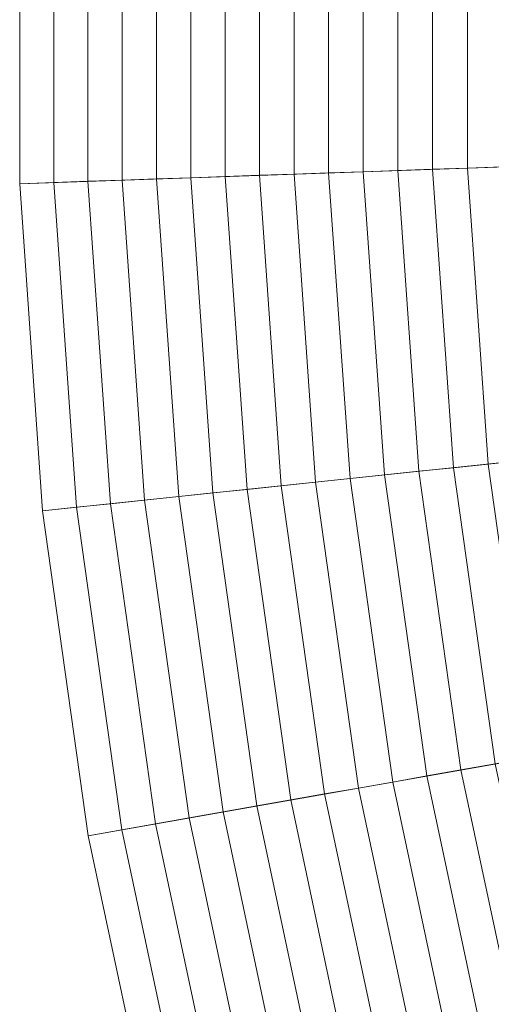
# Model space of a CAD drawing. Header units: centimetres. Extents: x -3.03 to 4.16, y -5.77 to 1.42.
# Tile 24 of 256: x -3.03 to -2.67, y -2.93 to -2.18. Entities that reach past the tile are written whole.
import ezdxf

# ---------------------------------------------------------------- set-up
doc = ezdxf.new("R2010")
doc.units = ezdxf.units.CM
doc.header["$LTSCALE"] = 2.54
doc.layers.add('Lucido design-1', color=7, linetype='Continuous')

# ---------------------------------------------------------------- blocks, each defined once
blk = doc.blocks.new('Gruppo-1')
at = {"color": 142, "linetype": 'Continuous', "lineweight": 9}
for points in [[(-3.03139, -2.05058, 37.14766), (-3.03139, -2.30176, 37.14766), (0.56288, -2.17625, 37.14766), (0.56288, -2.17609, 37.14766)], [(-3.03139, -2.05058, 37.37124), (-3.03139, -2.30176, 37.37124), (-3.03139, -2.30176, 37.14766), (-3.03139, -2.05058, 37.14766)], [(-3.00528, -2.05149, 37.38424), (-3.00528, -2.30085, 37.38424), (-3.03139, -2.30176, 37.37124), (-3.03139, -2.05058, 37.37124)], [(-2.97913, -2.0524, 37.39715), (-2.97913, -2.29994, 37.39715), (-3.00528, -2.30085, 37.38424), (-3.00528, -2.05149, 37.38424)], [(-2.95294, -2.05332, 37.40998), (-2.95294, -2.29902, 37.40998), (-2.97913, -2.29994, 37.39715), (-2.97913, -2.0524, 37.39715)], [(-2.9267, -2.05424, 37.42271), (-2.9267, -2.2981, 37.42271), (-2.95294, -2.29902, 37.40998), (-2.95294, -2.05332, 37.40998)], [(-2.90042, -2.05515, 37.43536), (-2.90042, -2.29719, 37.43536), (-2.9267, -2.2981, 37.42271), (-2.9267, -2.05424, 37.42271)], [(-2.87409, -2.05607, 37.44791), (-2.87409, -2.29627, 37.44791), (-2.90042, -2.29719, 37.43536), (-2.90042, -2.05515, 37.43536)], [(-2.84773, -2.05699, 37.46037), (-2.84773, -2.29535, 37.46037), (-2.87409, -2.29627, 37.44791), (-2.87409, -2.05607, 37.44791)], [(-2.82131, -2.05792, 37.47274), (-2.82131, -2.29442, 37.47274), (-2.84773, -2.29535, 37.46037), (-2.84773, -2.05699, 37.46037)], [(-2.79486, -2.05884, 37.48501), (-2.79486, -2.2935, 37.48501), (-2.82131, -2.29442, 37.47274), (-2.82131, -2.05792, 37.47274)], [(-2.76836, -2.05977, 37.4972), (-2.76836, -2.29258, 37.4972), (-2.79486, -2.2935, 37.48501), (-2.79486, -2.05884, 37.48501)], [(-2.74182, -2.06069, 37.50929), (-2.74182, -2.29165, 37.50929), (-2.76836, -2.29258, 37.4972), (-2.76836, -2.05977, 37.4972)], [(-2.71524, -2.06162, 37.52129), (-2.71524, -2.29072, 37.52129), (-2.74182, -2.29165, 37.50929), (-2.74182, -2.06069, 37.50929)], [(-2.68862, -2.06255, 37.5332), (-2.68862, -2.28979, 37.5332), (-2.71524, -2.29072, 37.52129), (-2.71524, -2.06162, 37.52129)], [(-2.66195, -2.06348, 37.54502), (-2.66195, -2.28886, 37.54502), (-2.68862, -2.28979, 37.5332), (-2.68862, -2.06255, 37.5332)], [(-3.03139, -2.30176, 37.14766), (-3.01387, -2.55233, 37.14766), (0.56289, -2.1764, 37.14766), (0.56288, -2.17625, 37.14766)], [(-3.01387, -2.55233, 37.14766), (-2.97891, -2.80107, 37.14766), (0.56291, -2.17655, 37.14766), (0.56289, -2.1764, 37.14766)], [(-2.97891, -2.80107, 37.14766), (-2.92669, -3.04676, 37.14766), (0.56294, -2.17669, 37.14766), (0.56291, -2.17655, 37.14766)], [(-2.92669, -3.04676, 37.14766), (-2.85746, -3.28821, 37.14766), (0.56298, -2.17684, 37.14766), (0.56294, -2.17669, 37.14766)], [(-2.85746, -3.28821, 37.14766), (-2.77155, -3.52424, 37.14766), (0.56304, -2.17698, 37.14766), (0.56298, -2.17684, 37.14766)], [(-2.77155, -3.52424, 37.14766), (-2.66938, -3.7537, 37.14766), (0.5631, -2.17712, 37.14766), (0.56304, -2.17698, 37.14766)], [(-2.74182, -2.29165, 37.50929), (-2.72571, -2.52204, 37.50929), (-2.75212, -2.52482, 37.4972), (-2.76836, -2.29258, 37.4972)], [(-2.71524, -2.29072, 37.52129), (-2.69926, -2.51926, 37.52129), (-2.72571, -2.52204, 37.50929), (-2.74182, -2.29165, 37.50929)], [(-2.68862, -2.28979, 37.5332), (-2.67277, -2.51648, 37.5332), (-2.69926, -2.51926, 37.52129), (-2.71524, -2.29072, 37.52129)], [(-2.66195, -2.28886, 37.54502), (-2.64623, -2.51369, 37.54502), (-2.67277, -2.51648, 37.5332), (-2.68862, -2.28979, 37.5332)], [(-2.95294, -2.29902, 37.40998), (-2.9358, -2.54412, 37.40998), (-2.96187, -2.54686, 37.39715), (-2.97913, -2.29994, 37.39715)], [(-2.9267, -2.2981, 37.42271), (-2.90969, -2.54138, 37.42271), (-2.9358, -2.54412, 37.40998), (-2.95294, -2.29902, 37.40998)], [(-2.90042, -2.29719, 37.43536), (-2.88354, -2.53863, 37.43536), (-2.90969, -2.54138, 37.42271), (-2.9267, -2.2981, 37.42271)], [(-2.87409, -2.29627, 37.44791), (-2.85734, -2.53588, 37.44791), (-2.88354, -2.53863, 37.43536), (-2.90042, -2.29719, 37.43536)], [(-2.84773, -2.29535, 37.46037), (-2.8311, -2.53312, 37.46037), (-2.85734, -2.53588, 37.44791), (-2.87409, -2.29627, 37.44791)], [(-2.82131, -2.29442, 37.47274), (-2.80481, -2.53036, 37.47274), (-2.8311, -2.53312, 37.46037), (-2.84773, -2.29535, 37.46037)], [(-2.79486, -2.2935, 37.48501), (-2.77849, -2.52759, 37.48501), (-2.80481, -2.53036, 37.47274), (-2.82131, -2.29442, 37.47274)], [(-2.76836, -2.29258, 37.4972), (-2.75212, -2.52482, 37.4972), (-2.77849, -2.52759, 37.48501), (-2.79486, -2.2935, 37.48501)], [(-3.00528, -2.30085, 37.38424), (-2.98789, -2.5496, 37.38424), (-3.01387, -2.55233, 37.37124), (-3.03139, -2.30176, 37.37124)], [(-3.03139, -2.30176, 37.37124), (-3.01387, -2.55233, 37.37124), (-3.01387, -2.55233, 37.14766), (-3.03139, -2.30176, 37.14766)], [(-2.97913, -2.29994, 37.39715), (-2.96187, -2.54686, 37.39715), (-2.98789, -2.5496, 37.38424), (-3.00528, -2.30085, 37.38424)], [(-2.67277, -2.51648, 37.5332), (-2.64114, -2.74151, 37.5332), (-2.66737, -2.74613, 37.52129), (-2.69926, -2.51926, 37.52129)], [(-2.64623, -2.51369, 37.54502), (-2.61487, -2.73687, 37.54502), (-2.64114, -2.74151, 37.5332), (-2.67277, -2.51648, 37.5332)], [(-2.75212, -2.52482, 37.4972), (-2.71972, -2.75536, 37.4972), (-2.74583, -2.75997, 37.48501), (-2.77849, -2.52759, 37.48501)], [(-2.72571, -2.52204, 37.50929), (-2.69357, -2.75075, 37.50929), (-2.71972, -2.75536, 37.4972), (-2.75212, -2.52482, 37.4972)], [(-2.69926, -2.51926, 37.52129), (-2.66737, -2.74613, 37.52129), (-2.69357, -2.75075, 37.50929), (-2.72571, -2.52204, 37.50929)], [(-2.8311, -2.53312, 37.46037), (-2.79793, -2.76915, 37.46037), (-2.82391, -2.77373, 37.44791), (-2.85734, -2.53588, 37.44791)], [(-2.80481, -2.53036, 37.47274), (-2.7719, -2.76456, 37.47274), (-2.79793, -2.76915, 37.46037), (-2.8311, -2.53312, 37.46037)], [(-2.77849, -2.52759, 37.48501), (-2.74583, -2.75997, 37.48501), (-2.7719, -2.76456, 37.47274), (-2.80481, -2.53036, 37.47274)], [(-2.88354, -2.53863, 37.43536), (-2.84985, -2.77831, 37.43536), (-2.87575, -2.78287, 37.42271), (-2.90969, -2.54138, 37.42271)], [(-2.85734, -2.53588, 37.44791), (-2.82391, -2.77373, 37.44791), (-2.84985, -2.77831, 37.43536), (-2.88354, -2.53863, 37.43536)], [(-2.96187, -2.54686, 37.39715), (-2.92742, -2.79198, 37.39715), (-2.95319, -2.79653, 37.38424), (-2.98789, -2.5496, 37.38424)], [(-2.9358, -2.54412, 37.40998), (-2.90161, -2.78743, 37.40998), (-2.92742, -2.79198, 37.39715), (-2.96187, -2.54686, 37.39715)], [(-2.90969, -2.54138, 37.42271), (-2.87575, -2.78287, 37.42271), (-2.90161, -2.78743, 37.40998), (-2.9358, -2.54412, 37.40998)], [(-2.98789, -2.5496, 37.38424), (-2.95319, -2.79653, 37.38424), (-2.97891, -2.80107, 37.37124), (-3.01387, -2.55233, 37.37124)], [(-3.01387, -2.55233, 37.37124), (-2.97891, -2.80107, 37.37124), (-2.97891, -2.80107, 37.14766), (-3.01387, -2.55233, 37.14766)], [(-2.69357, -2.75075, 37.50929), (-2.64555, -2.97666, 37.50929), (-2.67132, -2.98308, 37.4972), (-2.71972, -2.75536, 37.4972)], [(-2.66737, -2.74613, 37.52129), (-2.61974, -2.97023, 37.52129), (-2.64555, -2.97666, 37.50929), (-2.69357, -2.75075, 37.50929)], [(-2.71972, -2.75536, 37.4972), (-2.67132, -2.98308, 37.4972), (-2.69704, -2.9895, 37.48501), (-2.74583, -2.75997, 37.48501)], [(-2.7719, -2.76456, 37.47274), (-2.72273, -2.9959, 37.47274), (-2.74837, -3.0023, 37.46037), (-2.79793, -2.76915, 37.46037)], [(-2.74583, -2.75997, 37.48501), (-2.69704, -2.9895, 37.48501), (-2.72273, -2.9959, 37.47274), (-2.7719, -2.76456, 37.47274)], [(-2.82391, -2.77373, 37.44791), (-2.77397, -3.00868, 37.44791), (-2.79953, -3.01505, 37.43536), (-2.84985, -2.77831, 37.43536)], [(-2.79793, -2.76915, 37.46037), (-2.74837, -3.0023, 37.46037), (-2.77397, -3.00868, 37.44791), (-2.82391, -2.77373, 37.44791)], [(-2.84985, -2.77831, 37.43536), (-2.79953, -3.01505, 37.43536), (-2.82505, -3.02141, 37.42271), (-2.87575, -2.78287, 37.42271)], [(-2.90161, -2.78743, 37.40998), (-2.85052, -3.02777, 37.40998), (-2.87595, -3.03411, 37.39715), (-2.92742, -2.79198, 37.39715)], [(-2.87575, -2.78287, 37.42271), (-2.82505, -3.02141, 37.42271), (-2.85052, -3.02777, 37.40998), (-2.90161, -2.78743, 37.40998)], [(-2.95319, -2.79653, 37.38424), (-2.90134, -3.04044, 37.38424), (-2.92669, -3.04676, 37.37124), (-2.97891, -2.80107, 37.37124)], [(-2.92742, -2.79198, 37.39715), (-2.87595, -3.03411, 37.39715), (-2.90134, -3.04044, 37.38424), (-2.95319, -2.79653, 37.38424)], [(-2.97891, -2.80107, 37.37124), (-2.92669, -3.04676, 37.37124), (-2.92669, -3.04676, 37.14766), (-2.97891, -2.80107, 37.14766)]]:
    blk.add_3dface(points, dxfattribs=at)

msp = doc.modelspace()

# ---------------------------------------------------------------- block references
at = {"layer": 'Lucido design-1', "color": 7}
msp.add_blockref('Gruppo-1', (0, 0), dxfattribs=at)

doc.saveas('drawing.dxf')
